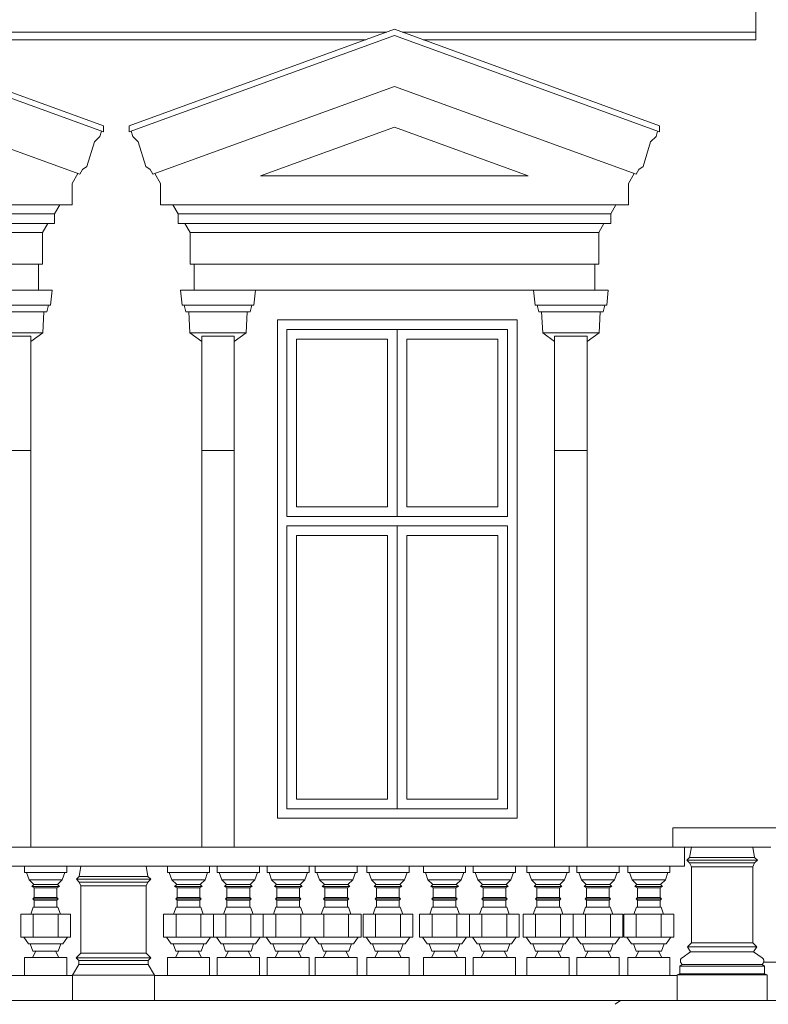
# Model space of a CAD drawing. Header units: metres. Extents: x -1.8 to 41.7, y -0.9 to 24.3.
# Tile 10 of 28: x 13.7 to 17.6, y 5.4 to 10.5. Entities that reach past the tile are written whole.
import ezdxf

# ---------------------------------------------------------------- set-up
doc = ezdxf.new("R2010")
doc.units = ezdxf.units.M
doc.layers.add('AV-STAVBA', color=7, linetype='Continuous', lineweight=18)

# ---------------------------------------------------------------- blocks, each defined once
blk = doc.blocks.new('WI_2-2_dvojité_bez středního sloupku - 1250x2600-1216050-Pohled JV')
at = {"layer": 'AV-STAVBA'}
for p, q in [((29.0798, 8.9), (29.0798, 7.925)), ((29.0798, 8.9), (30.2298, 8.9)), ((29.0798, 7.925), (29.0798, 8.9)), ((29.6548, 8.9), (29.0798, 8.9)), ((30.2298, 8.9), (29.6548, 8.9)), ((29.6548, 8.9), (29.6548, 7.925)), ((29.6548, 8.9), (29.6548, 7.925)), ((30.2298, 7.925), (30.2298, 8.9)), ((30.2298, 7.925), (30.2298, 8.9)), ((29.1298, 8.85), (29.1298, 7.975)), ((29.1298, 8.85), (29.6048, 8.85)), ((29.6048, 7.975), (29.6048, 8.85)), ((29.7048, 7.975), (29.7048, 8.85)), ((29.7048, 8.85), (30.1798, 8.85)), ((30.1798, 8.85), (30.1798, 7.975)), ((29.1298, 7.975), (29.6048, 7.975)), ((30.1798, 7.975), (29.7048, 7.975)), ((29.0798, 7.925), (30.2298, 7.925)), ((29.6548, 7.925), (29.0798, 7.925)), ((29.6548, 7.925), (30.2298, 7.925)), ((29.0798, 7.875), (29.0798, 6.4)), ((29.6134, 7.875), (29.0798, 7.875)), ((29.6548, 7.875), (29.0798, 7.875)), ((29.0798, 7.875), (29.0798, 6.4)), ((30.2298, 7.875), (29.6134, 7.875)), ((29.6548, 6.4), (29.6548, 7.875)), ((30.2298, 7.875), (29.6548, 7.875)), ((29.6548, 7.875), (29.6548, 6.4)), ((30.2298, 6.4), (30.2298, 7.875)), ((30.2298, 6.4), (30.2298, 7.875)), ((29.1298, 7.825), (29.6048, 7.825)), ((29.1298, 6.45), (29.1298, 7.825)), ((29.6048, 7.825), (29.6048, 6.45)), ((29.7048, 6.45), (29.7048, 7.825)), ((29.7048, 7.825), (30.1798, 7.825)), ((30.1798, 7.825), (30.1798, 6.45)), ((29.6048, 6.45), (29.1298, 6.45)), ((30.1798, 6.45), (29.7048, 6.45)), ((29.0798, 6.4), (29.6858, 6.4)), ((29.0798, 6.4), (29.6548, 6.4)), ((29.6548, 6.4), (30.2298, 6.4)), ((29.6858, 6.4), (30.2298, 6.4))]:
    blk.add_line(p, q, dxfattribs=at)
blk = doc.blocks.new('Římsa nad 1NP - Římsa nad 1NP-1582674-Pohled JV')
at = {"layer": 'AV-STAVBA'}
for p, q in [((17.1492, 6.1458), (17.1588, 6.2)), ((17.4884, 6.1458), (17.4788, 6.2)), ((17.1351, 6.1317), (17.1492, 6.1458)), ((17.1492, 6.1176), (17.1351, 6.1317)), ((17.5025, 6.1317), (17.1351, 6.1317)), ((17.1492, 6.1458), (17.4884, 6.1458)), ((17.1588, 6.0971), (17.1492, 6.1176)), ((17.4884, 6.1176), (17.1492, 6.1176)), ((17.4788, 6.0971), (17.4884, 6.1176)), ((17.5025, 6.1317), (17.4884, 6.1458)), ((17.4884, 6.1176), (17.5025, 6.1317)), ((13.6815, 6.1), (13.6815, 6.0671)), ((13.9015, 6.0671), (13.6815, 6.0671)), ((13.6915, 6.0671), (13.7051, 6.0295)), ((13.8778, 6.0295), (13.8915, 6.0671)), ((13.9015, 6.0671), (13.9015, 6.1)), ((13.9757, 6.1), (13.9661, 6.0458)), ((14.3157, 6.1), (14.3253, 6.0458)), ((14.4265, 6.1), (14.4265, 6.0671)), ((14.6465, 6.0671), (14.4265, 6.0671)), ((14.4365, 6.0671), (14.4501, 6.0295)), ((14.6228, 6.0295), (14.6365, 6.0671)), ((14.6465, 6.0671), (14.6465, 6.1)), ((14.6865, 6.1), (14.6865, 6.0671)), ((14.9065, 6.0671), (14.6865, 6.0671)), ((14.6965, 6.0671), (14.7101, 6.0295)), ((14.8828, 6.0295), (14.8965, 6.0671)), ((14.9065, 6.0671), (14.9065, 6.1)), ((14.9465, 6.1), (14.9465, 6.0671)), ((15.1665, 6.0671), (14.9465, 6.0671)), ((14.9565, 6.0671), (14.9701, 6.0295)), ((15.1428, 6.0295), (15.1565, 6.0671)), ((15.1665, 6.0671), (15.1665, 6.1)), ((15.1965, 6.1), (15.1965, 6.0671)), ((15.4165, 6.0671), (15.1965, 6.0671)), ((15.2065, 6.0671), (15.2201, 6.0295)), ((15.3928, 6.0295), (15.4065, 6.0671)), ((15.4165, 6.0671), (15.4165, 6.1)), ((15.4665, 6.1), (15.4665, 6.0671)), ((15.6865, 6.0671), (15.4665, 6.0671)), ((15.4765, 6.0671), (15.4901, 6.0295)), ((15.6628, 6.0295), (15.6765, 6.0671)), ((15.6865, 6.0671), (15.6865, 6.1)), ((15.7615, 6.1), (15.7615, 6.0671)), ((15.9815, 6.0671), (15.7615, 6.0671)), ((15.7715, 6.0671), (15.7851, 6.0295)), ((15.9578, 6.0295), (15.9715, 6.0671)), ((15.9815, 6.0671), (15.9815, 6.1)), ((16.0215, 6.1), (16.0215, 6.0671)), ((16.2415, 6.0671), (16.0215, 6.0671)), ((16.0315, 6.0671), (16.0451, 6.0295)), ((16.2178, 6.0295), (16.2315, 6.0671)), ((16.2415, 6.0671), (16.2415, 6.1)), ((16.3015, 6.1), (16.3015, 6.0671)), ((16.5215, 6.0671), (16.3015, 6.0671)), ((16.3115, 6.0671), (16.3251, 6.0295)), ((16.4978, 6.0295), (16.5115, 6.0671)), ((16.5215, 6.0671), (16.5215, 6.1)), ((16.5615, 6.1), (16.5615, 6.0671)), ((16.7815, 6.0671), (16.5615, 6.0671)), ((16.5715, 6.0671), (16.5851, 6.0295)), ((16.7578, 6.0295), (16.7715, 6.0671)), ((16.7815, 6.0671), (16.7815, 6.1)), ((16.8265, 6.1), (16.8265, 6.0671)), ((17.0465, 6.0671), (16.8265, 6.0671)), ((16.8365, 6.0671), (16.8501, 6.0295)), ((17.0228, 6.0295), (17.0365, 6.0671)), ((17.0465, 6.0671), (17.0465, 6.1)), ((17.4788, 6.0971), (17.1588, 6.0971)), ((17.1588, 6.0971), (17.1588, 5.7)), ((17.4788, 5.7), (17.4788, 6.0971)), ((13.7051, 6.0295), (13.7299, 6.0047)), ((13.7051, 6.0295), (13.8778, 6.0295)), ((13.853, 6.0047), (13.8778, 6.0295)), ((13.9661, 6.0458), (13.952, 6.0317)), ((13.952, 6.0317), (14.3394, 6.0317)), ((13.952, 6.0317), (13.9661, 6.0176)), ((14.3253, 6.0458), (13.9661, 6.0458)), ((13.9661, 6.0176), (14.3253, 6.0176)), ((13.9661, 6.0176), (13.9757, 5.9971)), ((14.3253, 6.0176), (14.3157, 5.9971)), ((14.3253, 6.0458), (14.3394, 6.0317)), ((14.3394, 6.0317), (14.3253, 6.0176)), ((14.4501, 6.0295), (14.4749, 6.0047)), ((14.4501, 6.0295), (14.6228, 6.0295)), ((14.598, 6.0047), (14.6228, 6.0295)), ((14.7101, 6.0295), (14.7349, 6.0047)), ((14.7101, 6.0295), (14.8828, 6.0295)), ((14.858, 6.0047), (14.8828, 6.0295)), ((14.9701, 6.0295), (14.9949, 6.0047)), ((14.9701, 6.0295), (15.1428, 6.0295)), ((15.118, 6.0047), (15.1428, 6.0295)), ((15.2201, 6.0295), (15.2449, 6.0047)), ((15.2201, 6.0295), (15.3928, 6.0295)), ((15.368, 6.0047), (15.3928, 6.0295)), ((15.4901, 6.0295), (15.5149, 6.0047)), ((15.4901, 6.0295), (15.6628, 6.0295)), ((15.638, 6.0047), (15.6628, 6.0295)), ((15.7851, 6.0295), (15.8099, 6.0047)), ((15.7851, 6.0295), (15.9578, 6.0295)), ((15.933, 6.0047), (15.9578, 6.0295)), ((16.0451, 6.0295), (16.0699, 6.0047)), ((16.0451, 6.0295), (16.2178, 6.0295)), ((16.193, 6.0047), (16.2178, 6.0295)), ((16.3251, 6.0295), (16.3499, 6.0047)), ((16.3251, 6.0295), (16.4978, 6.0295)), ((16.473, 6.0047), (16.4978, 6.0295)), ((16.5851, 6.0295), (16.6099, 6.0047)), ((16.5851, 6.0295), (16.7578, 6.0295)), ((16.733, 6.0047), (16.7578, 6.0295)), ((16.8501, 6.0295), (16.8749, 6.0047)), ((16.8501, 6.0295), (17.0228, 6.0295)), ((16.998, 6.0047), (17.0228, 6.0295)), ((13.7299, 6.0047), (13.7193, 5.9941)), ((13.7193, 5.9941), (13.7323, 5.9866)), ((13.8636, 5.9941), (13.7193, 5.9941)), ((13.853, 6.0047), (13.7299, 6.0047)), ((13.7323, 5.9866), (13.7323, 5.9366)), ((13.8506, 5.9866), (13.7323, 5.9866)), ((13.8506, 5.9866), (13.8636, 5.9941)), ((13.8506, 5.9366), (13.8506, 5.9866)), ((13.8636, 5.9941), (13.853, 6.0047)), ((13.9757, 5.9971), (14.3157, 5.9971)), ((13.9757, 5.9971), (13.9757, 5.6467)), ((14.3157, 5.6467), (14.3157, 5.9971)), ((14.4749, 6.0047), (14.4643, 5.9941)), ((14.4643, 5.9941), (14.4773, 5.9866)), ((14.6086, 5.9941), (14.4643, 5.9941)), ((14.598, 6.0047), (14.4749, 6.0047)), ((14.4773, 5.9866), (14.4773, 5.9366)), ((14.5956, 5.9866), (14.4773, 5.9866)), ((14.5956, 5.9866), (14.6086, 5.9941)), ((14.5956, 5.9366), (14.5956, 5.9866)), ((14.6086, 5.9941), (14.598, 6.0047)), ((14.7349, 6.0047), (14.7243, 5.9941)), ((14.7243, 5.9941), (14.7373, 5.9866)), ((14.8686, 5.9941), (14.7243, 5.9941)), ((14.858, 6.0047), (14.7349, 6.0047)), ((14.7373, 5.9866), (14.7373, 5.9366)), ((14.8556, 5.9866), (14.7373, 5.9866)), ((14.8556, 5.9866), (14.8686, 5.9941)), ((14.8556, 5.9366), (14.8556, 5.9866)), ((14.8686, 5.9941), (14.858, 6.0047)), ((14.9949, 6.0047), (14.9843, 5.9941)), ((14.9843, 5.9941), (14.9973, 5.9866)), ((15.1286, 5.9941), (14.9843, 5.9941)), ((15.118, 6.0047), (14.9949, 6.0047)), ((14.9973, 5.9866), (14.9973, 5.9366)), ((15.1156, 5.9866), (14.9973, 5.9866)), ((15.1156, 5.9866), (15.1286, 5.9941)), ((15.1156, 5.9366), (15.1156, 5.9866)), ((15.1286, 5.9941), (15.118, 6.0047)), ((15.2449, 6.0047), (15.2343, 5.9941)), ((15.2343, 5.9941), (15.2473, 5.9866)), ((15.3786, 5.9941), (15.2343, 5.9941)), ((15.368, 6.0047), (15.2449, 6.0047)), ((15.2473, 5.9866), (15.2473, 5.9366)), ((15.3656, 5.9866), (15.2473, 5.9866)), ((15.3656, 5.9866), (15.3786, 5.9941)), ((15.3656, 5.9366), (15.3656, 5.9866)), ((15.3786, 5.9941), (15.368, 6.0047)), ((15.5149, 6.0047), (15.5043, 5.9941)), ((15.5043, 5.9941), (15.5173, 5.9866)), ((15.6486, 5.9941), (15.5043, 5.9941)), ((15.638, 6.0047), (15.5149, 6.0047)), ((15.5173, 5.9866), (15.5173, 5.9366)), ((15.6356, 5.9866), (15.5173, 5.9866)), ((15.6356, 5.9866), (15.6486, 5.9941)), ((15.6356, 5.9366), (15.6356, 5.9866)), ((15.6486, 5.9941), (15.638, 6.0047)), ((15.8099, 6.0047), (15.7993, 5.9941)), ((15.7993, 5.9941), (15.8123, 5.9866)), ((15.9436, 5.9941), (15.7993, 5.9941)), ((15.933, 6.0047), (15.8099, 6.0047)), ((15.8123, 5.9866), (15.8123, 5.9366)), ((15.9306, 5.9866), (15.8123, 5.9866)), ((15.9306, 5.9866), (15.9436, 5.9941)), ((15.9306, 5.9366), (15.9306, 5.9866)), ((15.9436, 5.9941), (15.933, 6.0047)), ((16.0699, 6.0047), (16.0593, 5.9941)), ((16.0593, 5.9941), (16.0723, 5.9866)), ((16.2036, 5.9941), (16.0593, 5.9941)), ((16.193, 6.0047), (16.0699, 6.0047)), ((16.0723, 5.9866), (16.0723, 5.9366)), ((16.1906, 5.9866), (16.0723, 5.9866)), ((16.1906, 5.9866), (16.2036, 5.9941)), ((16.1906, 5.9366), (16.1906, 5.9866)), ((16.2036, 5.9941), (16.193, 6.0047)), ((16.3499, 6.0047), (16.3393, 5.9941)), ((16.3393, 5.9941), (16.3523, 5.9866)), ((16.4836, 5.9941), (16.3393, 5.9941)), ((16.473, 6.0047), (16.3499, 6.0047)), ((16.3523, 5.9866), (16.3523, 5.9366)), ((16.4706, 5.9866), (16.3523, 5.9866)), ((16.4706, 5.9866), (16.4836, 5.9941)), ((16.4706, 5.9366), (16.4706, 5.9866)), ((16.4836, 5.9941), (16.473, 6.0047)), ((16.6099, 6.0047), (16.5993, 5.9941)), ((16.5993, 5.9941), (16.6123, 5.9866)), ((16.7436, 5.9941), (16.5993, 5.9941)), ((16.733, 6.0047), (16.6099, 6.0047)), ((16.6123, 5.9866), (16.6123, 5.9366)), ((16.7306, 5.9866), (16.6123, 5.9866)), ((16.7306, 5.9866), (16.7436, 5.9941)), ((16.7306, 5.9366), (16.7306, 5.9866)), ((16.7436, 5.9941), (16.733, 6.0047)), ((16.8749, 6.0047), (16.8643, 5.9941)), ((16.8643, 5.9941), (16.8773, 5.9866)), ((17.0086, 5.9941), (16.8643, 5.9941)), ((16.998, 6.0047), (16.8749, 6.0047)), ((16.8773, 5.9866), (16.8773, 5.9366)), ((16.9956, 5.9866), (16.8773, 5.9866)), ((16.9956, 5.9866), (17.0086, 5.9941)), ((16.9956, 5.9366), (16.9956, 5.9866)), ((17.0086, 5.9941), (16.998, 6.0047)), ((13.7323, 5.9366), (13.7252, 5.9296)), ((13.7252, 5.9296), (13.7323, 5.9225)), ((13.8577, 5.9296), (13.7252, 5.9296)), ((13.8506, 5.9366), (13.7323, 5.9366)), ((13.7323, 5.9225), (13.7323, 5.8862)), ((13.8506, 5.9225), (13.7323, 5.9225)), ((13.8577, 5.9296), (13.8506, 5.9366)), ((13.8506, 5.9225), (13.8577, 5.9296)), ((13.8506, 5.8862), (13.8506, 5.9225)), ((14.4773, 5.9366), (14.4702, 5.9296)), ((14.4702, 5.9296), (14.4773, 5.9225)), ((14.6027, 5.9296), (14.4702, 5.9296)), ((14.5956, 5.9366), (14.4773, 5.9366)), ((14.4773, 5.9225), (14.4773, 5.8862)), ((14.5956, 5.9225), (14.4773, 5.9225)), ((14.6027, 5.9296), (14.5956, 5.9366)), ((14.5956, 5.9225), (14.6027, 5.9296)), ((14.5956, 5.8862), (14.5956, 5.9225)), ((14.7373, 5.9366), (14.7302, 5.9296)), ((14.7302, 5.9296), (14.7373, 5.9225)), ((14.8627, 5.9296), (14.7302, 5.9296)), ((14.8556, 5.9366), (14.7373, 5.9366)), ((14.7373, 5.9225), (14.7373, 5.8862)), ((14.8556, 5.9225), (14.7373, 5.9225)), ((14.8627, 5.9296), (14.8556, 5.9366)), ((14.8556, 5.9225), (14.8627, 5.9296)), ((14.8556, 5.8862), (14.8556, 5.9225)), ((14.9973, 5.9366), (14.9902, 5.9296)), ((14.9902, 5.9296), (14.9973, 5.9225)), ((15.1227, 5.9296), (14.9902, 5.9296)), ((15.1156, 5.9366), (14.9973, 5.9366)), ((14.9973, 5.9225), (14.9973, 5.8862)), ((15.1156, 5.9225), (14.9973, 5.9225)), ((15.1227, 5.9296), (15.1156, 5.9366)), ((15.1156, 5.9225), (15.1227, 5.9296)), ((15.1156, 5.8862), (15.1156, 5.9225)), ((15.2473, 5.9366), (15.2402, 5.9296)), ((15.2402, 5.9296), (15.2473, 5.9225)), ((15.3727, 5.9296), (15.2402, 5.9296)), ((15.3656, 5.9366), (15.2473, 5.9366)), ((15.2473, 5.9225), (15.2473, 5.8862)), ((15.3656, 5.9225), (15.2473, 5.9225)), ((15.3727, 5.9296), (15.3656, 5.9366)), ((15.3656, 5.9225), (15.3727, 5.9296)), ((15.3656, 5.8862), (15.3656, 5.9225)), ((15.5173, 5.9366), (15.5102, 5.9296)), ((15.5102, 5.9296), (15.5173, 5.9225)), ((15.6427, 5.9296), (15.5102, 5.9296)), ((15.6356, 5.9366), (15.5173, 5.9366)), ((15.5173, 5.9225), (15.5173, 5.8862)), ((15.6356, 5.9225), (15.5173, 5.9225)), ((15.6427, 5.9296), (15.6356, 5.9366)), ((15.6356, 5.9225), (15.6427, 5.9296)), ((15.6356, 5.8862), (15.6356, 5.9225)), ((15.8123, 5.9366), (15.8052, 5.9296)), ((15.8052, 5.9296), (15.8123, 5.9225)), ((15.9377, 5.9296), (15.8052, 5.9296)), ((15.9306, 5.9366), (15.8123, 5.9366)), ((15.8123, 5.9225), (15.8123, 5.8862)), ((15.9306, 5.9225), (15.8123, 5.9225)), ((15.9377, 5.9296), (15.9306, 5.9366)), ((15.9306, 5.9225), (15.9377, 5.9296)), ((15.9306, 5.8862), (15.9306, 5.9225)), ((16.0723, 5.9366), (16.0652, 5.9296)), ((16.0652, 5.9296), (16.0723, 5.9225)), ((16.1977, 5.9296), (16.0652, 5.9296)), ((16.1906, 5.9366), (16.0723, 5.9366)), ((16.0723, 5.9225), (16.0723, 5.8862)), ((16.1906, 5.9225), (16.0723, 5.9225)), ((16.1977, 5.9296), (16.1906, 5.9366)), ((16.1906, 5.9225), (16.1977, 5.9296)), ((16.1906, 5.8862), (16.1906, 5.9225)), ((16.3523, 5.9366), (16.3452, 5.9296)), ((16.3452, 5.9296), (16.3523, 5.9225)), ((16.4777, 5.9296), (16.3452, 5.9296)), ((16.4706, 5.9366), (16.3523, 5.9366)), ((16.3523, 5.9225), (16.3523, 5.8862)), ((16.4706, 5.9225), (16.3523, 5.9225)), ((16.4777, 5.9296), (16.4706, 5.9366)), ((16.4706, 5.9225), (16.4777, 5.9296)), ((16.4706, 5.8862), (16.4706, 5.9225)), ((16.6123, 5.9366), (16.6052, 5.9296)), ((16.6052, 5.9296), (16.6123, 5.9225)), ((16.7377, 5.9296), (16.6052, 5.9296)), ((16.7306, 5.9366), (16.6123, 5.9366)), ((16.6123, 5.9225), (16.6123, 5.8862)), ((16.7306, 5.9225), (16.6123, 5.9225)), ((16.7377, 5.9296), (16.7306, 5.9366)), ((16.7306, 5.9225), (16.7377, 5.9296)), ((16.7306, 5.8862), (16.7306, 5.9225)), ((16.8773, 5.9366), (16.8702, 5.9296)), ((16.8702, 5.9296), (16.8773, 5.9225)), ((17.0027, 5.9296), (16.8702, 5.9296)), ((16.9956, 5.9366), (16.8773, 5.9366)), ((16.8773, 5.9225), (16.8773, 5.8862)), ((16.9956, 5.9225), (16.8773, 5.9225)), ((17.0027, 5.9296), (16.9956, 5.9366)), ((16.9956, 5.9225), (17.0027, 5.9296)), ((16.9956, 5.8862), (16.9956, 5.9225)), ((13.7273, 5.8862), (13.7141, 5.85)), ((13.8556, 5.8862), (13.7273, 5.8862)), ((13.8688, 5.85), (13.8556, 5.8862)), ((14.4723, 5.8862), (14.4591, 5.85)), ((14.6006, 5.8862), (14.4723, 5.8862)), ((14.6138, 5.85), (14.6006, 5.8862)), ((14.7323, 5.8862), (14.7191, 5.85)), ((14.8606, 5.8862), (14.7323, 5.8862)), ((14.8738, 5.85), (14.8606, 5.8862)), ((14.9923, 5.8862), (14.9791, 5.85)), ((15.1206, 5.8862), (14.9923, 5.8862)), ((15.1338, 5.85), (15.1206, 5.8862)), ((15.2423, 5.8862), (15.2291, 5.85)), ((15.3706, 5.8862), (15.2423, 5.8862)), ((15.3838, 5.85), (15.3706, 5.8862)), ((15.5123, 5.8862), (15.4991, 5.85)), ((15.6406, 5.8862), (15.5123, 5.8862)), ((15.6538, 5.85), (15.6406, 5.8862)), ((15.8073, 5.8862), (15.7941, 5.85)), ((15.9356, 5.8862), (15.8073, 5.8862)), ((15.9488, 5.85), (15.9356, 5.8862)), ((16.0673, 5.8862), (16.0541, 5.85)), ((16.1956, 5.8862), (16.0673, 5.8862)), ((16.2088, 5.85), (16.1956, 5.8862)), ((16.3473, 5.8862), (16.3341, 5.85)), ((16.4756, 5.8862), (16.3473, 5.8862)), ((16.4888, 5.85), (16.4756, 5.8862)), ((16.6073, 5.8862), (16.5941, 5.85)), ((16.7356, 5.8862), (16.6073, 5.8862)), ((16.7488, 5.85), (16.7356, 5.8862)), ((16.8723, 5.8862), (16.8591, 5.85)), ((17.0006, 5.8862), (16.8723, 5.8862)), ((17.0138, 5.85), (17.0006, 5.8862)), ((13.6615, 5.85), (13.7265, 5.85)), ((13.6615, 5.85), (13.6615, 5.73)), ((13.7265, 5.85), (13.8565, 5.85)), ((13.7265, 5.73), (13.7265, 5.85)), ((13.8565, 5.85), (13.9215, 5.85)), ((13.8565, 5.85), (13.8565, 5.73)), ((13.9215, 5.85), (13.9215, 5.73)), ((14.4065, 5.85), (14.4715, 5.85)), ((14.4065, 5.85), (14.4065, 5.73)), ((14.4715, 5.85), (14.6015, 5.85)), ((14.4715, 5.73), (14.4715, 5.85)), ((14.6015, 5.85), (14.6665, 5.85)), ((14.6015, 5.85), (14.6015, 5.73)), ((14.6665, 5.85), (14.6665, 5.73)), ((14.6665, 5.85), (14.7315, 5.85)), ((14.6665, 5.85), (14.6665, 5.73)), ((14.7315, 5.85), (14.8615, 5.85)), ((14.7315, 5.73), (14.7315, 5.85)), ((14.8615, 5.85), (14.9265, 5.85)), ((14.8615, 5.85), (14.8615, 5.73)), ((14.9265, 5.85), (14.9265, 5.73)), ((14.9265, 5.85), (14.9915, 5.85)), ((14.9265, 5.85), (14.9265, 5.73)), ((14.9915, 5.85), (15.1215, 5.85)), ((14.9915, 5.73), (14.9915, 5.85)), ((15.1215, 5.85), (15.1815, 5.85)), ((15.1215, 5.85), (15.1215, 5.73)), ((15.1815, 5.85), (15.2415, 5.85)), ((15.2415, 5.85), (15.3715, 5.85)), ((15.2415, 5.73), (15.2415, 5.85)), ((15.3715, 5.85), (15.4365, 5.85)), ((15.3715, 5.85), (15.3715, 5.73)), ((15.4365, 5.85), (15.4365, 5.73)), ((15.4465, 5.85), (15.5115, 5.85)), ((15.4465, 5.85), (15.4465, 5.73)), ((15.5115, 5.85), (15.6415, 5.85)), ((15.5115, 5.73), (15.5115, 5.85)), ((15.6415, 5.85), (15.7065, 5.85)), ((15.6415, 5.85), (15.6415, 5.73)), ((15.7065, 5.85), (15.7065, 5.73)), ((15.7415, 5.85), (15.8065, 5.85)), ((15.7415, 5.85), (15.7415, 5.73)), ((15.8065, 5.85), (15.9365, 5.85)), ((15.8065, 5.73), (15.8065, 5.85)), ((15.9365, 5.85), (16.0015, 5.85)), ((15.9365, 5.85), (15.9365, 5.73)), ((16.0015, 5.85), (16.0015, 5.73)), ((16.0015, 5.85), (16.0665, 5.85)), ((16.0015, 5.85), (16.0015, 5.73)), ((16.0665, 5.85), (16.1965, 5.85)), ((16.0665, 5.73), (16.0665, 5.85)), ((16.1965, 5.85), (16.2615, 5.85)), ((16.1965, 5.85), (16.1965, 5.73)), ((16.2615, 5.85), (16.2615, 5.73)), ((16.2815, 5.85), (16.3465, 5.85)), ((16.2815, 5.85), (16.2815, 5.73)), ((16.3465, 5.85), (16.4765, 5.85)), ((16.3465, 5.73), (16.3465, 5.85)), ((16.4765, 5.85), (16.5415, 5.85)), ((16.4765, 5.85), (16.4765, 5.73)), ((16.5415, 5.85), (16.5415, 5.73)), ((16.5415, 5.85), (16.6065, 5.85)), ((16.5415, 5.85), (16.5415, 5.73)), ((16.6065, 5.85), (16.7365, 5.85)), ((16.6065, 5.73), (16.6065, 5.85)), ((16.7365, 5.85), (16.8015, 5.85)), ((16.7365, 5.85), (16.7365, 5.73)), ((16.8015, 5.85), (16.8015, 5.73)), ((16.8065, 5.85), (16.8715, 5.85)), ((16.8065, 5.85), (16.8065, 5.73)), ((16.8715, 5.85), (17.0015, 5.85)), ((16.8715, 5.73), (16.8715, 5.85)), ((17.0015, 5.85), (17.0665, 5.85)), ((17.0015, 5.85), (17.0015, 5.73)), ((17.0665, 5.85), (17.0665, 5.73)), ((13.6906, 5.73), (13.6615, 5.73)), ((13.6773, 5.73), (13.7016, 5.6952)), ((13.7014, 5.73), (13.6893, 5.73)), ((13.7265, 5.73), (13.7018, 5.73)), ((13.7813, 5.73), (13.7265, 5.73)), ((13.8017, 5.73), (13.7812, 5.73)), ((13.8565, 5.73), (13.8016, 5.73)), ((13.8812, 5.73), (13.8565, 5.73)), ((13.8813, 5.6952), (13.9056, 5.73)), ((13.8936, 5.73), (13.8816, 5.73)), ((13.9215, 5.73), (13.8923, 5.73)), ((14.4356, 5.73), (14.4065, 5.73)), ((14.4223, 5.73), (14.4466, 5.6952)), ((14.4464, 5.73), (14.4343, 5.73)), ((14.4715, 5.73), (14.4468, 5.73)), ((14.5263, 5.73), (14.4715, 5.73)), ((14.5467, 5.73), (14.5262, 5.73)), ((14.6015, 5.73), (14.5466, 5.73)), ((14.6262, 5.73), (14.6015, 5.73)), ((14.6263, 5.6952), (14.6506, 5.73)), ((14.6386, 5.73), (14.6266, 5.73)), ((14.6665, 5.73), (14.6373, 5.73)), ((14.6956, 5.73), (14.6665, 5.73)), ((14.6823, 5.73), (14.7066, 5.6952)), ((14.7064, 5.73), (14.6943, 5.73)), ((14.7315, 5.73), (14.7068, 5.73)), ((14.7863, 5.73), (14.7315, 5.73)), ((14.8067, 5.73), (14.7862, 5.73)), ((14.8615, 5.73), (14.8066, 5.73)), ((14.8862, 5.73), (14.8615, 5.73)), ((14.8863, 5.6952), (14.9106, 5.73)), ((14.8986, 5.73), (14.8866, 5.73)), ((14.9265, 5.73), (14.8973, 5.73)), ((14.9556, 5.73), (14.9265, 5.73)), ((14.9423, 5.73), (14.9666, 5.6952)), ((14.9664, 5.73), (14.9543, 5.73)), ((14.9915, 5.73), (14.9668, 5.73)), ((15.0463, 5.73), (14.9915, 5.73)), ((15.0667, 5.73), (15.0462, 5.73)), ((15.1215, 5.73), (15.0666, 5.73)), ((15.1462, 5.73), (15.1215, 5.73)), ((15.1463, 5.6952), (15.1706, 5.73)), ((15.1586, 5.73), (15.1466, 5.73)), ((15.1815, 5.73), (15.1573, 5.73)), ((15.2056, 5.73), (15.1815, 5.73)), ((15.1923, 5.73), (15.2166, 5.6952)), ((15.2164, 5.73), (15.2043, 5.73)), ((15.2415, 5.73), (15.2168, 5.73)), ((15.2963, 5.73), (15.2415, 5.73)), ((15.3167, 5.73), (15.2962, 5.73)), ((15.3715, 5.73), (15.3166, 5.73)), ((15.3962, 5.73), (15.3715, 5.73)), ((15.3963, 5.6952), (15.4206, 5.73)), ((15.4086, 5.73), (15.3966, 5.73)), ((15.4365, 5.73), (15.4073, 5.73)), ((15.4756, 5.73), (15.4465, 5.73)), ((15.4623, 5.73), (15.4866, 5.6952)), ((15.4864, 5.73), (15.4743, 5.73)), ((15.5115, 5.73), (15.4868, 5.73)), ((15.5663, 5.73), (15.5115, 5.73)), ((15.5867, 5.73), (15.5662, 5.73)), ((15.6415, 5.73), (15.5866, 5.73)), ((15.6662, 5.73), (15.6415, 5.73)), ((15.6663, 5.6952), (15.6906, 5.73)), ((15.6786, 5.73), (15.6666, 5.73)), ((15.7065, 5.73), (15.6773, 5.73)), ((15.7706, 5.73), (15.7415, 5.73)), ((15.7573, 5.73), (15.7816, 5.6952)), ((15.7814, 5.73), (15.7693, 5.73)), ((15.8065, 5.73), (15.7818, 5.73)), ((15.8622, 5.73), (15.8065, 5.73)), ((15.8817, 5.73), (15.862, 5.73)), ((15.9365, 5.73), (15.8816, 5.73)), ((15.9612, 5.73), (15.9365, 5.73)), ((15.9613, 5.6952), (15.9856, 5.73)), ((15.9736, 5.73), (15.9616, 5.73)), ((16.0015, 5.73), (15.9723, 5.73)), ((16.0306, 5.73), (16.0015, 5.73)), ((16.0173, 5.73), (16.0416, 5.6952)), ((16.0414, 5.73), (16.0293, 5.73)), ((16.0665, 5.73), (16.0418, 5.73)), ((16.1213, 5.73), (16.0665, 5.73)), ((16.1417, 5.73), (16.1212, 5.73)), ((16.1965, 5.73), (16.1416, 5.73)), ((16.2212, 5.73), (16.1965, 5.73)), ((16.2213, 5.6952), (16.2456, 5.73)), ((16.2336, 5.73), (16.2216, 5.73)), ((16.2615, 5.73), (16.2323, 5.73)), ((16.3106, 5.73), (16.2815, 5.73)), ((16.2973, 5.73), (16.3216, 5.6952)), ((16.3214, 5.73), (16.3093, 5.73)), ((16.3465, 5.73), (16.3218, 5.73)), ((16.4013, 5.73), (16.3465, 5.73)), ((16.4217, 5.73), (16.4012, 5.73)), ((16.4765, 5.73), (16.4216, 5.73)), ((16.5012, 5.73), (16.4765, 5.73)), ((16.5013, 5.6952), (16.5256, 5.73)), ((16.5136, 5.73), (16.5016, 5.73)), ((16.5415, 5.73), (16.5123, 5.73)), ((16.5706, 5.73), (16.5415, 5.73)), ((16.5573, 5.73), (16.5816, 5.6952)), ((16.5814, 5.73), (16.5693, 5.73)), ((16.6065, 5.73), (16.5818, 5.73)), ((16.6613, 5.73), (16.6065, 5.73)), ((16.6817, 5.73), (16.6612, 5.73)), ((16.7365, 5.73), (16.6816, 5.73)), ((16.7612, 5.73), (16.7365, 5.73)), ((16.7613, 5.6952), (16.7856, 5.73)), ((16.7736, 5.73), (16.7616, 5.73)), ((16.8015, 5.73), (16.7723, 5.73)), ((16.8356, 5.73), (16.8065, 5.73)), ((16.8223, 5.73), (16.8466, 5.6952)), ((16.8464, 5.73), (16.8343, 5.73)), ((16.8715, 5.73), (16.8468, 5.73)), ((16.9263, 5.73), (16.8715, 5.73)), ((16.9467, 5.73), (16.9262, 5.73)), ((17.0015, 5.73), (16.9466, 5.73)), ((17.0262, 5.73), (17.0015, 5.73)), ((17.0263, 5.6952), (17.0506, 5.73)), ((17.0386, 5.73), (17.0266, 5.73)), ((17.0665, 5.73), (17.0373, 5.73)), ((13.7016, 5.6952), (13.8813, 5.6952)), ((13.7116, 5.6952), (13.7253, 5.6576)), ((13.7403, 5.6576), (13.7231, 5.6242)), ((13.8576, 5.6576), (13.7253, 5.6576)), ((13.8598, 5.6242), (13.8426, 5.6576)), ((13.8576, 5.6576), (13.8713, 5.6952)), ((14.4466, 5.6952), (14.6263, 5.6952)), ((14.4566, 5.6952), (14.4703, 5.6576)), ((14.4853, 5.6576), (14.4681, 5.6242)), ((14.6026, 5.6576), (14.4703, 5.6576)), ((14.6048, 5.6242), (14.5876, 5.6576)), ((14.6026, 5.6576), (14.6163, 5.6952)), ((14.7066, 5.6952), (14.8863, 5.6952)), ((14.7166, 5.6952), (14.7303, 5.6576)), ((14.7453, 5.6576), (14.7281, 5.6242)), ((14.8626, 5.6576), (14.7303, 5.6576)), ((14.8648, 5.6242), (14.8476, 5.6576)), ((14.8626, 5.6576), (14.8763, 5.6952)), ((14.9666, 5.6952), (15.1463, 5.6952)), ((14.9766, 5.6952), (14.9903, 5.6576)), ((15.0053, 5.6576), (14.9881, 5.6242)), ((15.1226, 5.6576), (14.9903, 5.6576)), ((15.1248, 5.6242), (15.1076, 5.6576)), ((15.1226, 5.6576), (15.1363, 5.6952)), ((15.2166, 5.6952), (15.3963, 5.6952)), ((15.2266, 5.6952), (15.2403, 5.6576)), ((15.2553, 5.6576), (15.2381, 5.6242)), ((15.3726, 5.6576), (15.2403, 5.6576)), ((15.3748, 5.6242), (15.3576, 5.6576)), ((15.3726, 5.6576), (15.3863, 5.6952)), ((15.4866, 5.6952), (15.6663, 5.6952)), ((15.4966, 5.6952), (15.5103, 5.6576)), ((15.5253, 5.6576), (15.5081, 5.6242)), ((15.6426, 5.6576), (15.5103, 5.6576)), ((15.6448, 5.6242), (15.6276, 5.6576)), ((15.6426, 5.6576), (15.6563, 5.6952)), ((15.7816, 5.6952), (15.9613, 5.6952)), ((15.7916, 5.6952), (15.8053, 5.6576)), ((15.8203, 5.6576), (15.8031, 5.6242)), ((15.9376, 5.6576), (15.8053, 5.6576)), ((15.9398, 5.6242), (15.9226, 5.6576)), ((15.9376, 5.6576), (15.9513, 5.6952)), ((16.0416, 5.6952), (16.2213, 5.6952)), ((16.0516, 5.6952), (16.0653, 5.6576)), ((16.0803, 5.6576), (16.0631, 5.6242)), ((16.1976, 5.6576), (16.0653, 5.6576)), ((16.1998, 5.6242), (16.1826, 5.6576)), ((16.1976, 5.6576), (16.2113, 5.6952)), ((16.3216, 5.6952), (16.5013, 5.6952)), ((16.3316, 5.6952), (16.3453, 5.6576)), ((16.3603, 5.6576), (16.3431, 5.6242)), ((16.4776, 5.6576), (16.3453, 5.6576)), ((16.4798, 5.6242), (16.4626, 5.6576)), ((16.4776, 5.6576), (16.4913, 5.6952)), ((16.5816, 5.6952), (16.7613, 5.6952)), ((16.5916, 5.6952), (16.6053, 5.6576)), ((16.6203, 5.6576), (16.6031, 5.6242)), ((16.7376, 5.6576), (16.6053, 5.6576)), ((16.7398, 5.6242), (16.7226, 5.6576)), ((16.7376, 5.6576), (16.7513, 5.6952)), ((16.8466, 5.6952), (17.0263, 5.6952)), ((16.8566, 5.6952), (16.8703, 5.6576)), ((16.8853, 5.6576), (16.8681, 5.6242)), ((17.0026, 5.6576), (16.8703, 5.6576)), ((17.0048, 5.6242), (16.9876, 5.6576)), ((17.0026, 5.6576), (17.0163, 5.6952)), ((17.1097, 5.6227), (17.1548, 5.6542)), ((17.1376, 5.6788), (17.1588, 5.7)), ((17.1548, 5.6542), (17.1376, 5.6788)), ((17.1376, 5.6788), (17.5, 5.6788)), ((17.4828, 5.6542), (17.1548, 5.6542)), ((17.4788, 5.7), (17.1588, 5.7)), ((17.5, 5.6788), (17.4788, 5.7)), ((17.4828, 5.6542), (17.5, 5.6788)), ((17.5279, 5.6227), (17.4828, 5.6542)), ((13.6815, 5.6242), (13.9015, 5.6242)), ((13.6815, 5.6242), (13.6815, 5.53)), ((13.9015, 5.53), (13.9015, 5.6242)), ((13.9757, 5.6467), (13.9507, 5.6217)), ((14.3407, 5.6217), (13.9507, 5.6217)), ((13.9507, 5.6217), (13.9648, 5.6076)), ((13.9648, 5.6076), (14.3266, 5.6076)), ((13.9648, 5.6076), (13.9648, 5.5876)), ((13.9757, 5.6467), (14.3157, 5.6467)), ((14.3157, 5.6467), (14.3407, 5.6217)), ((14.3407, 5.6217), (14.3266, 5.6076)), ((14.3266, 5.6076), (14.3266, 5.5876)), ((14.4265, 5.6242), (14.6465, 5.6242)), ((14.4265, 5.6242), (14.4265, 5.53)), ((14.6465, 5.53), (14.6465, 5.6242)), ((14.6865, 5.6242), (14.9065, 5.6242)), ((14.6865, 5.6242), (14.6865, 5.53)), ((14.9065, 5.53), (14.9065, 5.6242)), ((14.9465, 5.6242), (15.1665, 5.6242)), ((14.9465, 5.6242), (14.9465, 5.53)), ((15.1665, 5.53), (15.1665, 5.6242)), ((15.1965, 5.6242), (15.4165, 5.6242)), ((15.1965, 5.6242), (15.1965, 5.53)), ((15.4165, 5.53), (15.4165, 5.6242)), ((15.4665, 5.6242), (15.6865, 5.6242)), ((15.4665, 5.6242), (15.4665, 5.53)), ((15.6865, 5.53), (15.6865, 5.6242)), ((15.7615, 5.6242), (15.9815, 5.6242)), ((15.7615, 5.6242), (15.7615, 5.53)), ((15.9815, 5.53), (15.9815, 5.6242)), ((16.0215, 5.6242), (16.2415, 5.6242)), ((16.0215, 5.6242), (16.0215, 5.53)), ((16.2415, 5.53), (16.2415, 5.6242)), ((16.3015, 5.6242), (16.5215, 5.6242)), ((16.3015, 5.6242), (16.3015, 5.53)), ((16.5215, 5.53), (16.5215, 5.6242)), ((16.5615, 5.6242), (16.7815, 5.6242)), ((16.5615, 5.6242), (16.5615, 5.53)), ((16.7815, 5.53), (16.7815, 5.6242)), ((16.8265, 5.6242), (17.0465, 5.6242)), ((16.8265, 5.6242), (16.8265, 5.53)), ((17.0465, 5.53), (17.0465, 5.6242)), ((13.9648, 5.5876), (13.9323, 5.5313)), ((13.9648, 5.5876), (14.3266, 5.5876)), ((14.3266, 5.5876), (14.3591, 5.5313)), ((17.0982, 5.578), (17.1105, 5.5866)), ((17.0982, 5.538), (17.0982, 5.578)), ((17.5393, 5.578), (17.0982, 5.578)), ((17.1105, 5.5866), (17.1048, 5.5948)), ((17.527, 5.5866), (17.1105, 5.5866)), ((17.527, 5.5866), (17.5328, 5.5948)), ((17.5393, 5.578), (17.527, 5.5866)), ((17.5393, 5.538), (17.5393, 5.578)), ((13.9323, 5.5313), (14.3591, 5.5313)), ((13.9323, 5.5313), (13.9323, 5.4)), ((14.3591, 5.5313), (14.3591, 5.4)), ((17.0838, 5.5341), (17.0982, 5.538)), ((17.0838, 5.4), (17.0838, 5.5341)), ((17.5538, 5.5341), (17.0838, 5.5341)), ((17.5393, 5.538), (17.0982, 5.538)), ((17.5538, 5.5341), (17.5393, 5.538)), ((17.5538, 5.4), (17.5538, 5.5341)), ((16.7898, 5.4), (5.8298, 5.4)), ((16.7607, 5.3796), (16.7898, 5.4)), ((17.8598, 5.4), (16.7898, 5.4))]:
    blk.add_line(p, q, dxfattribs=at)
blk.add_arc((17.5164, 5.6063), 0.02, 325, 341.692, dxfattribs=at)
for points in [[(17.1048, 5.5948), (17.1038, 5.5962), (17.1022, 5.5994), (17.101, 5.6045), (17.1012, 5.6089), (17.102, 5.6123), (17.1033, 5.6156), (17.1057, 5.6193), (17.1083, 5.6217), (17.1097, 5.6227)], [(17.5328, 5.5948), (17.5338, 5.5962), (17.5354, 5.5994), (17.5365, 5.6045), (17.5364, 5.6089), (17.5355, 5.6123), (17.5343, 5.6156), (17.5319, 5.6193), (17.5293, 5.6217), (17.5279, 5.6227)]]:
    blk.add_open_spline(points, degree=3, knots=[0, 0, 0, 0, 0.166667, 0.333333, 0.5, 0.583333, 0.666667, 0.833333, 1, 1, 1, 1], dxfattribs=at)
blk = doc.blocks.new('Tympanon a šambrána 2NP2 - Tympanon a šambrána 2NP-1609452-Pohled JV')
at = {"layer": 'AV-STAVBA'}
for p, q in [((11.4508, 9.7095), (12.7103, 10.168)), ((12.7103, 10.168), (13.9699, 9.7095)), ((11.338, 9.9345), (11.3463, 9.9071)), ((12.0122, 9.701), (12.7103, 9.9551)), ((12.7103, 9.9551), (13.4084, 9.701)), ((14.0743, 9.9071), (14.0826, 9.9345)), ((11.3463, 9.9071), (11.3746, 9.8788)), ((11.3746, 9.8788), (11.4141, 9.7497)), ((14.0065, 9.7497), (14.046, 9.8788)), ((14.046, 9.8788), (14.0743, 9.9071)), ((11.4141, 9.7497), (11.4366, 9.734)), ((11.4366, 9.734), (11.4508, 9.7095)), ((11.4603, 9.713), (11.4903, 9.661)), ((13.9303, 9.661), (13.9603, 9.713)), ((13.9699, 9.7095), (13.984, 9.734)), ((13.984, 9.734), (14.0065, 9.7497)), ((11.4903, 9.661), (11.4903, 9.551)), ((13.4084, 9.701), (12.0122, 9.701)), ((13.9303, 9.551), (13.9303, 9.661)), ((11.4903, 9.551), (13.9303, 9.551)), ((11.5828, 9.5034), (11.5553, 9.551)), ((11.5828, 9.4534), (11.5828, 9.5034)), ((13.8378, 9.5034), (11.5828, 9.5034)), ((13.8378, 9.5034), (13.8653, 9.551)), ((13.8378, 9.4534), (13.8378, 9.5034)), ((13.8378, 9.4534), (11.5828, 9.4534)), ((11.6453, 9.4058), (11.6178, 9.4534)), ((13.7753, 9.4058), (13.8028, 9.4534)), ((13.7753, 9.4058), (11.6453, 9.4058)), ((11.6453, 9.4058), (11.6453, 9.241)), ((13.7753, 9.241), (13.7753, 9.4058)), ((11.6453, 9.241), (13.7753, 9.241)), ((11.6653, 9.241), (11.6653, 9.106)), ((13.7553, 9.106), (13.7553, 9.241)), ((11.5953, 9.106), (11.9853, 9.106)), ((11.6037, 9.0265), (11.5953, 9.106)), ((11.977, 9.0265), (11.9853, 9.106)), ((11.9853, 9.106), (13.4353, 9.106)), ((13.4353, 9.106), (13.8253, 9.106)), ((13.4437, 9.0265), (13.4353, 9.106)), ((13.817, 9.0265), (13.8253, 9.106)), ((11.977, 9.0265), (11.6037, 9.0265)), ((11.6227, 8.9927), (11.6137, 9.0265)), ((11.9579, 8.9927), (11.6227, 8.9927)), ((11.6435, 8.8828), (11.6377, 8.9927)), ((11.9371, 8.8828), (11.9429, 8.9927)), ((11.9579, 8.9927), (11.967, 9.0265)), ((13.817, 9.0265), (13.4437, 9.0265)), ((13.4627, 8.9927), (13.4537, 9.0265)), ((13.7979, 8.9927), (13.4627, 8.9927)), ((13.4835, 8.8828), (13.4777, 8.9927)), ((13.7771, 8.8828), (13.7829, 8.9927)), ((13.7979, 8.9927), (13.807, 9.0265)), ((11.7053, 8.8377), (11.6435, 8.8828)), ((11.9371, 8.8828), (11.6435, 8.8828)), ((11.7053, 8.8245), (11.7053, 8.866)), ((11.7053, 8.866), (11.8753, 8.866)), ((11.8753, 8.8377), (11.9371, 8.8828)), ((11.8753, 8.866), (11.8753, 8.8245)), ((13.5453, 8.8377), (13.4835, 8.8828)), ((13.7771, 8.8828), (13.4835, 8.8828)), ((13.5453, 8.8245), (13.5453, 8.866)), ((13.5453, 8.866), (13.7153, 8.866)), ((13.7153, 8.8377), (13.7771, 8.8828)), ((13.7153, 8.866), (13.7153, 8.8245)), ((11.7053, 8.8245), (11.7053, 8.7065)), ((11.8753, 8.7065), (11.8753, 8.8245)), ((13.5453, 8.8245), (13.5453, 8.7065)), ((13.7153, 8.7065), (13.7153, 8.8245)), ((11.7053, 8.4615), (11.7053, 8.7065)), ((11.8753, 8.7065), (11.8753, 8.4615)), ((13.5453, 8.4615), (13.5453, 8.7065)), ((13.7153, 8.7065), (13.7153, 8.4615)), ((11.7053, 8.3989), (11.7053, 8.4615)), ((11.8753, 8.4615), (11.8753, 8.3989)), ((13.5453, 8.3989), (13.5453, 8.4615)), ((13.7153, 8.4615), (13.7153, 8.3989)), ((11.7053, 8.3475), (11.7053, 8.3989)), ((11.8753, 8.3989), (11.8753, 8.3475)), ((13.5453, 8.3475), (13.5453, 8.3989)), ((13.7153, 8.3989), (13.7153, 8.3475)), ((11.7053, 8.3475), (11.7053, 8.2688)), ((11.8753, 8.2688), (11.8753, 8.3475)), ((13.5453, 8.3475), (13.5453, 8.2688)), ((13.7153, 8.2688), (13.7153, 8.3475)), ((11.7053, 8.2688), (11.8753, 8.2688)), ((11.7053, 6.2), (11.7053, 8.2688)), ((11.8753, 8.2688), (11.8753, 6.2)), ((13.5453, 8.2688), (13.7153, 8.2688)), ((13.5453, 6.2), (13.5453, 8.2688)), ((13.7153, 8.2688), (13.7153, 6.2))]:
    blk.add_line(p, q, dxfattribs=at)
blk = doc.blocks.new('Tympanon a šambrána 2NP3 - Tympanon a šambrána 2NP-1609617-Pohled JV')
at = {"layer": 'AV-STAVBA'}
for p, q in [((14.3508, 9.7095), (15.6103, 10.168)), ((15.6103, 10.168), (16.8699, 9.7095)), ((14.238, 9.9345), (14.2463, 9.9071)), ((14.9122, 9.701), (15.6103, 9.9551)), ((15.6103, 9.9551), (16.3084, 9.701)), ((16.9743, 9.9071), (16.9826, 9.9345)), ((14.2463, 9.9071), (14.2746, 9.8788)), ((14.2746, 9.8788), (14.3141, 9.7497)), ((16.9065, 9.7497), (16.946, 9.8788)), ((16.946, 9.8788), (16.9743, 9.9071)), ((14.3141, 9.7497), (14.3366, 9.734)), ((14.3366, 9.734), (14.3508, 9.7095)), ((14.3603, 9.713), (14.3903, 9.661)), ((16.8303, 9.661), (16.8603, 9.713)), ((16.8699, 9.7095), (16.884, 9.734)), ((16.884, 9.734), (16.9065, 9.7497)), ((14.3903, 9.661), (14.3903, 9.551)), ((16.3084, 9.701), (14.9122, 9.701)), ((16.8303, 9.551), (16.8303, 9.661)), ((14.3903, 9.551), (16.8303, 9.551)), ((14.4828, 9.5034), (14.4553, 9.551)), ((14.4828, 9.4534), (14.4828, 9.5034)), ((16.7378, 9.5034), (14.4828, 9.5034)), ((16.7378, 9.5034), (16.7653, 9.551)), ((16.7378, 9.4534), (16.7378, 9.5034)), ((16.7378, 9.4534), (14.4828, 9.4534)), ((14.5453, 9.4058), (14.5178, 9.4534)), ((16.6753, 9.4058), (16.7028, 9.4534)), ((16.6753, 9.4058), (14.5453, 9.4058)), ((14.5453, 9.4058), (14.5453, 9.241)), ((16.6753, 9.241), (16.6753, 9.4058)), ((14.5453, 9.241), (16.6753, 9.241)), ((14.5653, 9.241), (14.5653, 9.106)), ((16.6553, 9.106), (16.6553, 9.241)), ((14.4953, 9.106), (14.8853, 9.106)), ((14.5037, 9.0265), (14.4953, 9.106)), ((14.877, 9.0265), (14.8853, 9.106)), ((14.8853, 9.106), (16.3353, 9.106)), ((16.3353, 9.106), (16.7253, 9.106)), ((16.3437, 9.0265), (16.3353, 9.106)), ((16.717, 9.0265), (16.7253, 9.106)), ((14.877, 9.0265), (14.5037, 9.0265)), ((14.5227, 8.9927), (14.5137, 9.0265)), ((14.8579, 8.9927), (14.5227, 8.9927)), ((14.5435, 8.8828), (14.5377, 8.9927)), ((14.8371, 8.8828), (14.8429, 8.9927)), ((14.8579, 8.9927), (14.867, 9.0265)), ((16.717, 9.0265), (16.3437, 9.0265)), ((16.3627, 8.9927), (16.3537, 9.0265)), ((16.6979, 8.9927), (16.3627, 8.9927)), ((16.3835, 8.8828), (16.3777, 8.9927)), ((16.6771, 8.8828), (16.6829, 8.9927)), ((16.6979, 8.9927), (16.707, 9.0265)), ((14.6053, 8.8377), (14.5435, 8.8828)), ((14.8371, 8.8828), (14.5435, 8.8828)), ((14.6053, 8.8245), (14.6053, 8.866)), ((14.6053, 8.866), (14.7753, 8.866)), ((14.7753, 8.8377), (14.8371, 8.8828)), ((14.7753, 8.866), (14.7753, 8.8245)), ((16.4453, 8.8377), (16.3835, 8.8828)), ((16.6771, 8.8828), (16.3835, 8.8828)), ((16.4453, 8.8245), (16.4453, 8.866)), ((16.4453, 8.866), (16.6153, 8.866)), ((16.6153, 8.8377), (16.6771, 8.8828)), ((16.6153, 8.866), (16.6153, 8.8245)), ((14.6053, 8.8245), (14.6053, 8.7065)), ((14.7753, 8.7065), (14.7753, 8.8245)), ((16.4453, 8.8245), (16.4453, 8.7065)), ((16.6153, 8.7065), (16.6153, 8.8245)), ((14.6053, 8.4615), (14.6053, 8.7065)), ((14.7753, 8.7065), (14.7753, 8.4615)), ((16.4453, 8.4615), (16.4453, 8.7065)), ((16.6153, 8.7065), (16.6153, 8.4615)), ((14.6053, 8.3989), (14.6053, 8.4615)), ((14.7753, 8.4615), (14.7753, 8.3989)), ((16.4453, 8.3989), (16.4453, 8.4615)), ((16.6153, 8.4615), (16.6153, 8.3989)), ((14.6053, 8.3475), (14.6053, 8.3989)), ((14.7753, 8.3989), (14.7753, 8.3475)), ((16.4453, 8.3475), (16.4453, 8.3989)), ((16.6153, 8.3989), (16.6153, 8.3475)), ((14.6053, 8.3475), (14.6053, 8.2688)), ((14.7753, 8.2688), (14.7753, 8.3475)), ((16.4453, 8.3475), (16.4453, 8.2688)), ((16.6153, 8.2688), (16.6153, 8.3475)), ((14.6053, 8.2688), (14.7753, 8.2688)), ((14.6053, 6.2), (14.6053, 8.2688)), ((14.7753, 8.2688), (14.7753, 6.2)), ((16.4453, 8.2688), (16.6153, 8.2688)), ((16.4453, 6.2), (16.4453, 8.2688)), ((16.6153, 8.2688), (16.6153, 6.2))]:
    blk.add_line(p, q, dxfattribs=at)
blk = doc.blocks.new('Podokenní římsa 3NP - Podokenní římsa 3NP-1611802-Pohled JV')
at = {"layer": 'AV-STAVBA'}
for p, q in [((17.4948, 10.5665), (17.4948, 10.4515)), ((15.5706, 10.4515), (12.75, 10.4515)), ((17.4948, 10.4515), (15.65, 10.4515)), ((17.4948, 10.4515), (17.4948, 10.4115)), ((15.4607, 10.4115), (12.8599, 10.4115)), ((17.4948, 10.4115), (15.7599, 10.4115))]:
    blk.add_line(p, q, dxfattribs=at)

msp = doc.modelspace()

# ---------------------------------------------------------------- linework, layer by layer
at = {"layer": 'AV-STAVBA'}
for p, q in [((14.0929, 9.9627), (12.7103, 10.4659)), ((12.7103, 10.434), (14.0929, 9.9308)), ((15.6103, 10.4659), (14.2277, 9.9627)), ((14.2277, 9.9308), (15.6103, 10.434)), ((16.9929, 9.9627), (15.6103, 10.4659)), ((15.6103, 10.434), (16.9929, 9.9308)), ((14.0929, 9.9308), (14.0929, 9.9627)), ((14.2277, 9.9627), (14.2277, 9.9308)), ((16.9929, 9.9308), (16.9929, 9.9627)), ((14.9998, 6.35), (14.9998, 8.95)), ((14.9998, 8.95), (16.2498, 8.95)), ((16.2498, 8.95), (16.2498, 6.35)), ((16.2498, 6.35), (14.9998, 6.35)), ((17.0622, 6.3), (22.3922, 6.3)), ((17.0622, 6.3), (17.0622, 6.2)), ((0.2448, 6.2), (17.5722, 6.2)), ((17.1222, 6.1), (17.1222, 6.2)), ((17.1222, 6.1), (0.8048, 6.1)), ((17.5354, 5.6), (19.5022, 5.6)), ((11.4591, 5.53), (13.9323, 5.53)), ((14.3591, 5.53), (17.0838, 5.53))]:
    msp.add_line(p, q, dxfattribs=at)

# ---------------------------------------------------------------- block references
for name, p in [('Podokenní římsa 3NP - Podokenní římsa 3NP-1611802-Pohled JV', (0, 0)), ('Tympanon a šambrána 2NP2 - Tympanon a šambrána 2NP-1609452-Pohled JV', (0, 0)), ('Tympanon a šambrána 2NP3 - Tympanon a šambrána 2NP-1609617-Pohled JV', (0, 0)), ('WI_2-2_dvojité_bez středního sloupku - 1250x2600-1216050-Pohled JV', (-14.03, 0)), ('Římsa nad 1NP - Římsa nad 1NP-1582674-Pohled JV', (0, 0))]:
    msp.add_blockref(name, p, dxfattribs=at)

doc.saveas('drawing.dxf')
